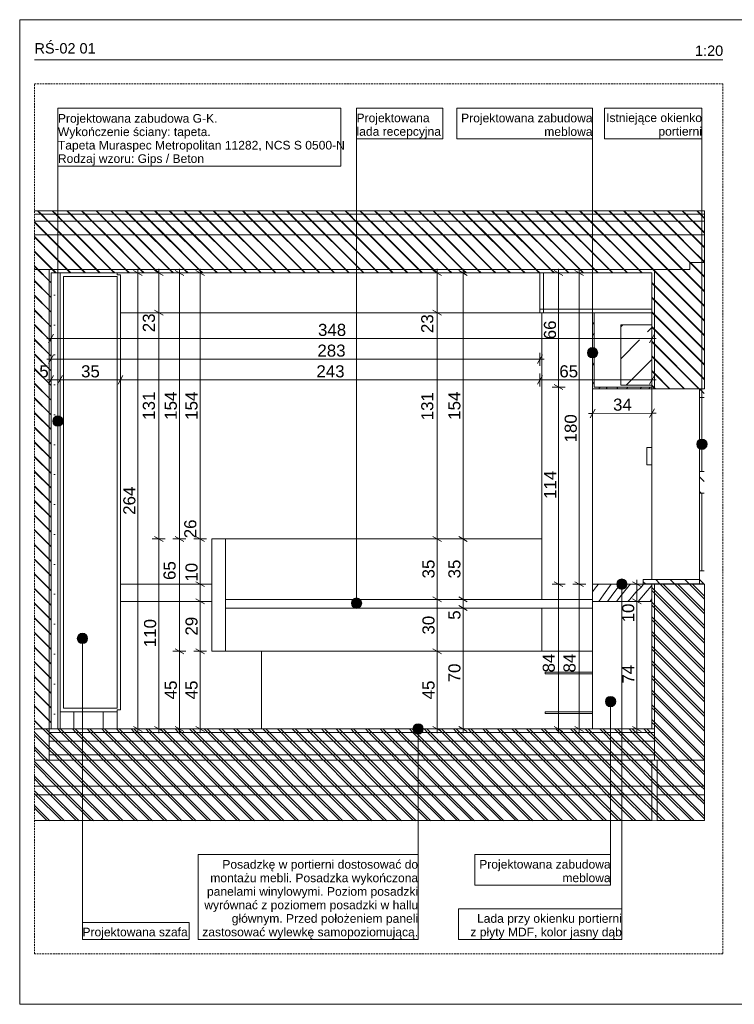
# Model space of a CAD drawing. Extents: x 180 to 5640, y 54 to 2910.
# Tile 1 of 4: x 180 to 2249, y 60 to 2910. Entities that reach past the tile are written whole.
import ezdxf
from ezdxf.xclip import XClip

# ---------------------------------------------------------------- set-up
doc = ezdxf.new("R2010")
doc.units = 0
doc.header["$MEASUREMENT"] = 0
doc.header["$XCLIPFRAME"] = 0
doc.linetypes.add('Przerywana', pattern=[48, 24, -24])
doc.linetypes.add('Przerywana długa', pattern=[78, 50, -28])
for name, color, linetype in [('220-A Ściany', 7, 'Continuous'), ('320-W Umeblowanie', 7, 'Continuous'), ('380-W Istniejące elementy_ rury_ skrzynki', 7, 'Continuous'), ('399-W Wymiary i opisy', 7, 'Continuous'), ('460-K Stropy', 7, 'Continuous'), ('810-G Ogólne', 7, 'Continuous'), ('820-G Rysunki Obrazki', 7, 'Continuous'), ('824-G Wypełnienia RŚ', 7, 'Continuous'), ('840-G Znaczniki ogólne', 7, 'Continuous')]:
    doc.layers.add(name, color=color, linetype=linetype)
doc.styles.add('STYL_AUTOMATYCZNY_2', font='arial.ttf')
doc.styles.add('STYL_AUTOMATYCZNY_3', font='arial.ttf')
pattern_1 = [(135, (205.413, 856.943), (21.2132, 21.2132), [])]
pattern_2 = [(0, (205.413, 856.943), (0, 37.5), [0, -37.5])]

# ---------------------------------------------------------------- blocks, each defined once
blk = doc.blocks.new('*X2')
at = {"layer": '320-W Umeblowanie', "color": 94, "linetype": 'Continuous', "lineweight": 0, "ltscale": 0.5}
for p, q in [((1857.3, 1841.4), (1858.3, 1843.1)), ((1858.3, 1843.1), (1860.6, 1846.4)), ((1877.8, 1841.4), (1881.1, 1846.4)), ((1908.8, 1841.4), (1912.1, 1846.4)), ((1937.2, 1841.4), (1938.1, 1842.7)), ((1938.1, 1842.7), (1940.7, 1846.4)), ((1977, 1841.4), (1980.6, 1846.4)), ((2001.7, 1841.4), (2005.2, 1846.4))]:
    blk.add_line(p, q, dxfattribs=at)
blk = doc.blocks.new('*X3')
at = {"layer": '320-W Umeblowanie', "color": 94, "linetype": 'Continuous', "lineweight": 0, "ltscale": 0.5}
for p, q in [((1838.8, 2027.4), (1843.8, 2034.5)), ((1838.8, 1996.2), (1844.2, 2003.8)), ((1838.8, 1952.1), (1843.8, 1959.5)), ((1838.8, 1909), (1843.8, 1916.6)), ((1838.8, 1854.5), (1843, 1860.5)), ((1843, 1860.5), (1843.8, 1861.5))]:
    blk.add_line(p, q, dxfattribs=at)
blk = doc.blocks.new('*X4')
at = {"layer": '320-W Umeblowanie', "color": 94, "linetype": 'Continuous', "lineweight": 0, "ltscale": 0.5}
for p, q in [((1838.8, 1254.4), (1849.9, 1269.1)), ((1849.9, 1269.1), (1855.6, 1276.1)), ((1870.9, 1244.9), (1893.2, 1276.1)), ((1882.5, 1226.1), (1903.6, 1254.6)), ((1903.6, 1254.6), (1919.9, 1276.1)), ((1924.3, 1246.8), (1945.3, 1272.4)), ((1945.3, 1272.4), (1948.5, 1276.1)), ((1964.5, 1253.1), (1980.2, 1268.7)), ((1971.1, 1226.1), (1996.8, 1256.8)), ((1980.2, 1268.7), (1986.8, 1276.1)), ((1996.8, 1256.8), (2010.6, 1272.4)), ((1857.5, 1226.1), (1870.9, 1244.9)), ((1907.9, 1226.1), (1924.3, 1246.8)), ((1941.3, 1226.1), (1945.5, 1231.2)), ((1945.5, 1231.2), (1955, 1242.2)), ((1955, 1242.2), (1964.5, 1253.1)), ((2005.2, 1226.1), (2010.6, 1233.7))]:
    blk.add_line(p, q, dxfattribs=at)
blk = doc.blocks.new('Rysunek_1_1', base_point=(205.4, 856.9))
at = {"layer": '220-A Ściany', "linetype": 'Continuous', "lineweight": 13}
h = blk.add_hatch(dxfattribs=at)
h.set_pattern_fill('Ściany_istniejące_0001', color=8, style=0, pattern_type=2)
h.set_pattern_definition(pattern_1)
h.paths.add_polyline_path([(2018.2, 2176.8), (2018.2, 1841.9), (2162, 1841.9), (2162, 2206.8), (2120.7, 2206.8), (2120.7, 2186.8), (2018.2, 2186.8)])
h = blk.add_hatch(dxfattribs=at)
h.set_pattern_fill('Ściany_istniejące_0001', color=8, style=0, pattern_type=2)
h.set_pattern_definition(pattern_1)
h.paths.add_polyline_path([(222.9, 2186.8), (222.9, 766.7), (265.7, 766.7), (265.7, 856.9), (265.7, 2176.8), (265.7, 2186.8)])
h = blk.add_hatch(dxfattribs=at)
h.set_pattern_fill('Ściany_istniejące_0001', color=8, style=0, pattern_type=2)
h.set_pattern_definition(pattern_1)
h.paths.add_polyline_path([(265.7, 856.9), (270.7, 856.9), (270.7, 2176.8), (265.7, 2176.8)])
h = blk.add_hatch(dxfattribs=at)
h.set_pattern_fill('Ściany_istniejące_0001', color=8, style=0, pattern_type=2)
h.set_pattern_definition(pattern_1)
h.paths.add_polyline_path([(2010.7, 1841.9), (2018.2, 1841.9), (2018.2, 2176.8), (2010.7, 2176.8)])
h = blk.add_hatch(dxfattribs=at)
h.set_pattern_fill('Ściany_istniejące_0001', color=8, style=0, pattern_type=2)
h.set_pattern_definition(pattern_1)
h.paths.add_polyline_path([(2162, 1841.9), (2148.2, 1841.9), (2148.2, 1816.9), (2162, 1816.9)])
h = blk.add_hatch(dxfattribs=at)
h.set_pattern_fill('Ściany_istniejące_0001', color=8, style=0, pattern_type=2)
h.set_pattern_definition(pattern_1)
h.paths.add_polyline_path([(2162, 1601.9), (2148.2, 1601.9), (2148.2, 1539.4), (2162, 1539.4)])
h = blk.add_hatch(dxfattribs=at)
h.set_pattern_fill('Ściany_istniejące_0001', color=8, style=0, pattern_type=2)
h.set_pattern_definition(pattern_1)
h.paths.add_polyline_path([(2162, 1314.4), (2148.2, 1314.4), (2148.2, 1276.9), (2162, 1276.9)])
h = blk.add_hatch(dxfattribs=at)
h.set_pattern_fill('Ściany_istniejące_0001', color=8, style=0, pattern_type=2)
h.set_pattern_definition(pattern_1)
h.paths.add_polyline_path([(1985.7, 1276.9), (2148.2, 1276.9), (2148.2, 1289.4), (1985.7, 1289.4)])
h = blk.add_hatch(dxfattribs=at)
h.set_pattern_fill('Ściany_istniejące_0001', color=8, style=0, pattern_type=2)
h.set_pattern_definition(pattern_1)
h.paths.add_polyline_path([(2010.7, 856.9), (2018.2, 856.9), (2018.2, 1276.9), (2010.7, 1276.9)])
h = blk.add_hatch(dxfattribs=at)
h.set_pattern_fill('Ściany_istniejące_0001', color=8, style=0, pattern_type=2)
h.set_pattern_definition(pattern_1)
h.paths.add_polyline_path([(2018.2, 766.7), (2162, 766.7), (2162, 1276.9), (2018.2, 1276.9), (2018.2, 856.9)])
at = {"layer": '320-W Umeblowanie', "linetype": 'Continuous', "lineweight": 0}
h = blk.add_hatch(dxfattribs=at)
h.set_pattern_fill('Tynk_0001', color=94, style=0, pattern_type=2)
h.set_pattern_definition([(0, (205.41, 856.94), (0, 86.6025), [0, -50]), (0, (230.41, 900.24), (0, 86.6025), [0, -50])])
h.paths.add_polyline_path([(270.7, 2176.8), (270.7, 856.9), (290.7, 856.9), (290.7, 2176.8)])
h = blk.add_hatch(dxfattribs=at)
h.set_pattern_fill('Gips_0001', color=94, style=0, pattern_type=2)
h.set_pattern_definition(pattern_2)
h.paths.add_polyline_path([(290.7, 856.9), (296.9, 856.9), (296.9, 2176.8), (290.7, 2176.8)])
at = {"layer": '380-W Istniejące elementy_ rury_ skrzynki', "linetype": 'Continuous', "lineweight": 0}
h = blk.add_hatch(dxfattribs=at)
h.set_pattern_fill('Beton_zbrojony_0001', color=94, style=0, pattern_type=2)
h.set_pattern_definition([(45, (205.41, 856.94), (-91.924, 91.924), []), (45, (159.45, 902.9), (-91.924, 91.924), [97.5, -32.5])])
h.paths.add_polyline_path([(1920.7, 2026.9), (1920.7, 1851.9), (2010.7, 1851.9), (2010.7, 2026.9)])
at = {"layer": '460-K Stropy', "linetype": 'Continuous', "lineweight": 13}
h = blk.add_hatch(dxfattribs=at)
h.set_pattern_fill('Ściany_istniejące_0001', color=8, style=0, pattern_type=2)
h.set_pattern_definition(pattern_1)
h.paths.add_polyline_path([(2120.7, 2356.9), (222.9, 2356.9), (222.9, 2346.9), (2120.7, 2346.9)])
h = blk.add_hatch(dxfattribs=at)
h.set_pattern_fill('Ściany_istniejące_0001', color=8, style=0, pattern_type=2)
h.set_pattern_definition(pattern_1)
h.paths.add_polyline_path([(2120.7, 2346.9), (222.9, 2346.9), (222.9, 2326.9), (2120.7, 2326.9)])
h = blk.add_hatch(dxfattribs=at)
h.set_pattern_fill('Ściany_istniejące_0001', color=8, style=0, pattern_type=2)
h.set_pattern_definition(pattern_1)
h.paths.add_polyline_path([(2120.7, 2346.9), (2162, 2346.9), (2162, 2356.9), (2120.7, 2356.9)])
h = blk.add_hatch(dxfattribs=at)
h.set_pattern_fill('Ściany_istniejące_0001', color=8, style=0, pattern_type=2)
h.set_pattern_definition(pattern_1)
h.paths.add_polyline_path([(2120.7, 2346.9), (2120.7, 2326.9), (2162, 2326.9), (2162, 2346.9)])
h = blk.add_hatch(dxfattribs=at)
h.set_pattern_fill('Ściany_istniejące_0001', color=8, style=0, pattern_type=2)
h.set_pattern_definition(pattern_1)
h.paths.add_polyline_path([(2120.7, 2326.9), (222.9, 2326.9), (222.9, 2326.8), (2120.7, 2326.8)])
h = blk.add_hatch(dxfattribs=at)
h.set_pattern_fill('Ściany_istniejące_0001', color=8, style=0, pattern_type=2)
h.set_pattern_definition(pattern_1)
h.paths.add_polyline_path([(2120.7, 2326.8), (222.9, 2326.8), (222.9, 2286.8), (2120.7, 2286.8)])
h = blk.add_hatch(dxfattribs=at)
h.set_pattern_fill('Ściany_istniejące_0001', color=8, style=0, pattern_type=2)
h.set_pattern_definition(pattern_1)
h.paths.add_polyline_path([(2120.7, 2326.9), (2120.7, 2326.8), (2162, 2326.8), (2162, 2326.9)])
h = blk.add_hatch(dxfattribs=at)
h.set_pattern_fill('Ściany_istniejące_0001', color=8, style=0, pattern_type=2)
h.set_pattern_definition(pattern_1)
h.paths.add_polyline_path([(2120.7, 2326.8), (2120.7, 2286.8), (2162, 2286.8), (2162, 2326.8)])
h = blk.add_hatch(dxfattribs=at)
h.set_pattern_fill('Ściany_istniejące_0001', color=8, style=0, pattern_type=2)
h.set_pattern_definition(pattern_1)
h.paths.add_polyline_path([(222.9, 2286.8), (222.9, 2186.8), (265.7, 2186.8), (2018.2, 2186.8), (2120.7, 2186.8), (2120.7, 2286.8)])
h = blk.add_hatch(dxfattribs=at)
h.set_pattern_fill('Ściany_istniejące_0001', color=8, style=0, pattern_type=2)
h.set_pattern_definition(pattern_1)
h.paths.add_polyline_path([(2120.7, 2206.8), (2162, 2206.8), (2162, 2286.8), (2120.7, 2286.8)])
h = blk.add_hatch(dxfattribs=at)
h.set_pattern_fill('Ściany_istniejące_0001', color=8, style=0, pattern_type=2)
h.set_pattern_definition(pattern_1)
h.paths.add_polyline_path([(265.7, 2176.8), (296.9, 2176.8), (296.9, 2176.9), (461.9, 2176.9), (461.9, 2176.8), (2018.2, 2176.8), (2018.2, 2186.8), (265.7, 2186.8)])
at = {"layer": '460-K Stropy', "linetype": 'Continuous', "lineweight": 0}
h = blk.add_hatch(dxfattribs=at)
h.set_pattern_fill('Gips_0001', color=94, style=0, pattern_type=2)
h.set_pattern_definition(pattern_2)
h.paths.add_polyline_path([(1686.6, 2071.8), (1686.6, 2061.8), (2010.7, 2061.8), (2010.7, 2071.8)])
at = {"layer": '460-K Stropy', "linetype": 'Continuous', "lineweight": 13}
h = blk.add_hatch(dxfattribs=at)
h.set_pattern_fill('Ściany_istniejące_0001', color=8, style=0, pattern_type=2)
h.set_pattern_definition(pattern_1)
h.paths.add_polyline_path([(265.7, 856.9), (265.7, 846.9), (2018.2, 846.9), (2018.2, 856.9)])
h = blk.add_hatch(dxfattribs=at)
h.set_pattern_fill('Ściany_istniejące_0001', color=8, style=0, pattern_type=2)
h.set_pattern_definition(pattern_1)
h.paths.add_polyline_path([(265.7, 846.9), (265.7, 821.9), (2018.2, 821.9), (2018.2, 846.9)])
h = blk.add_hatch(dxfattribs=at)
h.set_pattern_fill('Ściany_istniejące_0001', color=8, style=0, pattern_type=2)
h.set_pattern_definition(pattern_1)
h.paths.add_polyline_path([(265.7, 821.9), (265.7, 781.9), (2018.2, 781.9), (2018.2, 821.9)])
h = blk.add_hatch(dxfattribs=at)
h.set_pattern_fill('Ściany_istniejące_0001', color=8, style=0, pattern_type=2)
h.set_pattern_definition(pattern_1)
h.paths.add_polyline_path([(265.7, 781.9), (265.7, 766.9), (2018.2, 766.9), (2018.2, 781.9)])
h = blk.add_hatch(dxfattribs=at)
h.set_pattern_fill('Ściany_istniejące_0001', color=8, style=0, pattern_type=2)
h.set_pattern_definition(pattern_1)
h.paths.add_polyline_path([(222.9, 766.7), (222.9, 691.7), (2025.7, 691.7), (2025.7, 766.7), (2018.2, 766.7), (265.7, 766.7)])
h = blk.add_hatch(dxfattribs=at)
h.set_pattern_fill('Ściany_istniejące_0001', color=8, style=0, pattern_type=2)
h.set_pattern_definition(pattern_1)
h.paths.add_polyline_path([(265.7, 766.9), (265.7, 766.7), (2018.2, 766.7), (2018.2, 766.9)])
h = blk.add_hatch(dxfattribs=at)
h.set_pattern_fill('Ściany_istniejące_0001', color=8, style=0, pattern_type=2)
h.set_pattern_definition(pattern_1)
h.paths.add_polyline_path([(2162, 766.7), (2025.7, 766.7), (2025.7, 691.7), (2162, 691.7)])
h = blk.add_hatch(dxfattribs=at)
h.set_pattern_fill('Ściany_istniejące_0001', color=8, style=0, pattern_type=2)
h.set_pattern_definition(pattern_1)
h.paths.add_polyline_path([(2025.7, 691.7), (222.9, 691.7), (222.9, 666.7), (2025.7, 666.7)])
h = blk.add_hatch(dxfattribs=at)
h.set_pattern_fill('Ściany_istniejące_0001', color=8, style=0, pattern_type=2)
h.set_pattern_definition(pattern_1)
h.paths.add_polyline_path([(2025.7, 691.7), (2025.7, 666.7), (2162, 666.7), (2162, 691.7)])
h = blk.add_hatch(dxfattribs=at)
h.set_pattern_fill('Ściany_istniejące_0001', color=8, style=0, pattern_type=2)
h.set_pattern_definition(pattern_1)
h.paths.add_polyline_path([(2025.7, 666.7), (222.9, 666.7), (222.9, 591.7), (2025.7, 591.7)])
h = blk.add_hatch(dxfattribs=at)
h.set_pattern_fill('Ściany_istniejące_0001', color=8, style=0, pattern_type=2)
h.set_pattern_definition(pattern_1)
h.paths.add_polyline_path([(2025.7, 591.7), (2162, 591.7), (2162, 666.7), (2025.7, 666.7)])
at = {"layer": '820-G Rysunki Obrazki', "linetype": 'Continuous', "lineweight": 13}
for points in [[(1823.8, 1946), (1824.9, 1940.2), (1828.2, 1935.3), (1833, 1932.1), (1838.8, 1931), (1844.5, 1932.1), (1849.4, 1935.3), (1852.6, 1940.2), (1853.8, 1946), (1852.6, 1951.7), (1849.4, 1956.6), (1844.5, 1959.8), (1838.8, 1961), (1833, 1959.8), (1828.2, 1956.6), (1824.9, 1951.7)], [(275.7, 1748.2), (276.8, 1742.4), (280.1, 1737.5), (284.9, 1734.3), (290.7, 1733.2), (296.4, 1734.3), (301.3, 1737.5), (304.5, 1742.4), (305.7, 1748.2), (304.5, 1753.9), (301.3, 1758.8), (296.4, 1762), (290.7, 1763.2), (284.9, 1762), (280.1, 1758.8), (276.8, 1753.9)], [(2140.7, 1681), (2141.8, 1675.3), (2145.1, 1670.4), (2149.9, 1667.2), (2155.7, 1666), (2161.4, 1667.2), (2166.3, 1670.4), (2169.5, 1675.3), (2170.7, 1681), (2169.5, 1686.8), (2166.3, 1691.7), (2161.4, 1694.9), (2155.7, 1696), (2149.9, 1694.9), (2145.1, 1691.7), (2141.8, 1686.8)], [(1908.7, 1276.1), (1909.9, 1270.4), (1913.1, 1265.5), (1918, 1262.3), (1923.7, 1261.1), (1929.5, 1262.3), (1934.3, 1265.5), (1937.6, 1270.4), (1938.7, 1276.1), (1937.6, 1281.9), (1934.3, 1286.7), (1929.5, 1290), (1923.7, 1291.1), (1918, 1290), (1913.1, 1286.7), (1909.9, 1281.9)], [(1140.4, 1221.1), (1141.5, 1215.3), (1144.8, 1210.5), (1149.6, 1207.2), (1155.4, 1206.1), (1161.1, 1207.2), (1166, 1210.5), (1169.2, 1215.3), (1170.4, 1221.1), (1169.2, 1226.8), (1166, 1231.7), (1161.1, 1234.9), (1155.4, 1236.1), (1149.6, 1234.9), (1144.8, 1231.7), (1141.5, 1226.8)], [(346.8, 1119.2), (347.9, 1113.4), (351.2, 1108.6), (356, 1105.3), (361.8, 1104.2), (367.5, 1105.3), (372.4, 1108.6), (375.6, 1113.4), (376.8, 1119.2), (375.6, 1124.9), (372.4, 1129.8), (367.5, 1133), (361.8, 1134.2), (356, 1133), (351.2, 1129.8), (347.9, 1124.9)], [(1876.2, 936.1), (1877.3, 930.4), (1880.6, 925.5), (1885.4, 922.3), (1891.2, 921.1), (1896.9, 922.3), (1901.8, 925.5), (1905, 930.4), (1906.2, 936.1), (1905, 941.9), (1901.8, 946.8), (1896.9, 950), (1891.2, 951.1), (1885.4, 950), (1880.6, 946.8), (1877.3, 941.9)], [(1318.7, 856.9), (1319.9, 851.2), (1323.1, 846.3), (1328, 843.1), (1333.7, 841.9), (1339.5, 843.1), (1344.4, 846.3), (1347.6, 851.2), (1348.7, 856.9), (1347.6, 862.7), (1344.4, 867.5), (1339.5, 870.8), (1333.7, 871.9), (1328, 870.8), (1323.1, 867.5), (1319.9, 862.7)]]:
    blk.add_hatch(color=154, dxfattribs=at).paths.add_polyline_path(points)
at = {"layer": '824-G Wypełnienia RŚ', "linetype": 'Continuous', "lineweight": 13}
h = blk.add_hatch(dxfattribs=at)
h.set_pattern_fill('_Poza_zakresem_opracowan_3E', color=8, style=0, pattern_type=2)
h.set_pattern_definition([(135, (109.695, 2308.824), (21.2132, 21.2132), [])])
h.paths.add_polyline_path([(222.9, 2356.9), (222.9, 856.6), (270.7, 856.9), (270.7, 2176.8), (2010.6, 2176.8), (2010.7, 1841.9), (2163.1, 1841.9), (2163.1, 2356.9)])
h = blk.add_hatch(dxfattribs=at)
h.set_pattern_fill('_Poza_zakresem_opracowan_3E', color=8, style=0, pattern_type=2)
h.set_pattern_definition([(135, (2177.737, 886.845), (21.2132, 21.2132), [])])
h.paths.add_polyline_path([(2010.7, 856.9), (222.9, 856.9), (222.9, 591.1), (2163.1, 591.7), (2163.1, 1276.1), (2010.7, 1276.1)])
at = {"layer": '220-A Ściany', "color": 7, "linetype": 'Continuous', "lineweight": 13, "ltscale": 0.5}
for p, q in [((2162, 2206.8), (2120.7, 2206.8)), ((2010.7, 2061.8), (2010.7, 2026.9)), ((2010.7, 1851.9), (2010.7, 1846.4)), ((2018.2, 1841.9), (2010.7, 1841.9)), ((2010.7, 1289.4), (2010.7, 1841.4)), ((2148.2, 1841.9), (2148.2, 1816.9)), ((2148.2, 1601.9), (2148.2, 1816.9)), ((2162, 1816.9), (2148.2, 1816.9)), ((2155.7, 1816.9), (2155.7, 1601.9)), ((2148.2, 1601.9), (2148.2, 1539.4)), ((2162, 1601.9), (2148.2, 1601.9)), ((2148.2, 1314.4), (2148.2, 1539.4)), ((2162, 1539.4), (2148.2, 1539.4)), ((2155.7, 1539.4), (2155.7, 1525.5)), ((2155.7, 1539.4), (2155.7, 1314.4)), ((2162, 1314.4), (2148.2, 1314.4)), ((2155.7, 1314.4), (2155.7, 1328.4)), ((1985.7, 1289.4), (1985.7, 1276.9)), ((2148.2, 1289.4), (1985.7, 1289.4)), ((2010.7, 1276.9), (1985.7, 1276.9)), ((2010.7, 1276.9), (2010.7, 856.9)), ((2018.2, 1276.9), (2010.7, 1276.9)), ((265.7, 766.7), (222.9, 766.7)), ((2025.7, 766.7), (2018.2, 766.7)), ((2162, 766.7), (2025.7, 766.7))]:
    blk.add_line(p, q, dxfattribs=at)
at = {"layer": '220-A Ściany', "color": 7, "linetype": 'Continuous', "lineweight": 13, "ltscale": 0.5, "flags": 128}
for points in [[(265.7, 2186.8), (265.7, 2176.8), (265.7, 856.9), (265.7, 846.9), (265.7, 821.9), (265.7, 781.9), (265.7, 766.9), (265.7, 766.7)], [(2010.7, 2176.8), (2010.7, 2071.8), (2010.7, 2061.8)], [(2018.2, 2186.8), (2018.2, 2176.8), (2018.2, 1841.9)], [(2162, 1841.9), (2148.2, 1841.9), (2018.2, 1841.9)], [(2148.2, 1314.4), (2148.2, 1289.4), (2148.2, 1276.9)], [(2018.2, 1276.9), (2018.2, 856.9), (2018.2, 846.9), (2018.2, 821.9), (2018.2, 781.9), (2018.2, 766.9), (2018.2, 766.7)], [(2162, 1276.9), (2148.2, 1276.9), (2018.2, 1276.9)]]:
    blk.add_lwpolyline(points, dxfattribs=at)
at = {"layer": '320-W Umeblowanie', "color": 94, "linetype": 'Continuous', "lineweight": 0, "ltscale": 0.5}
for p, q in [((270.7, 2176.8), (270.7, 856.9)), ((290.7, 2176.8), (270.7, 2176.8)), ((290.7, 2176.8), (290.7, 856.9)), ((1696.6, 2176.8), (1686.6, 2176.8)), ((1696.6, 2176.8), (1696.6, 2061.8)), ((471.9, 2061.8), (1686.6, 2061.8)), ((1696.6, 2061.8), (1686.6, 2061.8)), ((1691.7, 1406.9), (1691.7, 2061.8)), ((1838.8, 2061.8), (1838.8, 1846.4)), ((1843.8, 2061.8), (1838.8, 2061.8)), ((1843.8, 2061.8), (1843.8, 1846.4)), ((1838.8, 1846.4), (1838.8, 1841.4)), ((1838.8, 1841.4), (1838.8, 1276.1)), ((2010.7, 1841.4), (1838.8, 1841.4)), ((2010.7, 1846.4), (1843.8, 1846.4)), ((2010.7, 1846.4), (2010.7, 1841.9)), ((2010.7, 1841.9), (2010.7, 1841.4)), ((736.8, 1406.9), (775.6, 1406.9)), ((736.8, 1081.9), (736.8, 1406.9)), ((775.6, 1406.9), (1691.7, 1406.9)), ((775.6, 1231.9), (775.6, 1406.9)), ((1691.7, 1231.9), (1691.7, 1406.9)), ((471.9, 1276.1), (736.8, 1276.1)), ((1838.8, 1276.1), (1838.8, 1226.1)), ((2010.6, 1276.1), (1838.8, 1276.1)), ((2010.6, 1276.1), (2010.6, 1226.1)), ((471.9, 1226.1), (736.8, 1226.1)), ((775.6, 1231.9), (1838.8, 1231.9)), ((775.6, 1206.9), (775.6, 1231.9)), ((1838.8, 1226.1), (1838.8, 856.9)), ((2010.6, 1226.1), (1838.8, 1226.1)), ((775.6, 1081.9), (775.6, 1206.9)), ((775.6, 1206.9), (1838.8, 1206.9)), ((1691.7, 1081.9), (1691.7, 1206.9)), ((736.8, 1081.9), (775.6, 1081.9)), ((775.6, 1081.9), (880.5, 1081.9)), ((880.5, 856.9), (880.5, 1081.9)), ((880.5, 1081.9), (1691.7, 1081.9)), ((1691.7, 1081.9), (1838.8, 1081.9)), ((1701.7, 1016.4), (1701.7, 1021.4)), ((1701.7, 1021.4), (1838.8, 1021.4)), ((1701.7, 1016.4), (1838.8, 1016.4)), ((296.9, 906.9), (296.9, 856.9)), ((1701.7, 901.9), (1701.7, 906.9)), ((1701.7, 906.9), (1838.8, 906.9)), ((1701.7, 901.9), (1838.8, 901.9)), ((290.7, 856.9), (270.7, 856.9))]:
    blk.add_line(p, q, dxfattribs=at)
at = {"layer": '320-W Umeblowanie', "color": 94, "linetype": 'Continuous', "lineweight": 0, "ltscale": 0.5, "flags": 128}
for points in [[(296.9, 2176.8), (296.9, 2166.9), (296.9, 916.9), (296.9, 906.9)], [(1686.6, 2176.8), (1686.6, 2071.8), (1686.6, 2061.8)]]:
    blk.add_lwpolyline(points, dxfattribs=at)
at = {"layer": '380-W Istniejące elementy_ rury_ skrzynki', "color": 150, "linetype": 'Continuous', "lineweight": 20, "ltscale": 0.5}
for p, q in [((461.9, 2176.9), (296.9, 2176.9)), ((306.9, 2166.9), (306.9, 916.9)), ((461.9, 2166.9), (306.9, 2166.9)), ((461.9, 2176.9), (461.9, 2171.7)), ((471.9, 2171.7), (461.9, 2171.7)), ((461.9, 2166.9), (461.9, 916.9)), ((471.9, 2171.7), (471.9, 912.2)), ((461.9, 916.9), (306.9, 916.9)), ((461.9, 912.2), (461.9, 906.9)), ((471.9, 912.2), (461.9, 912.2)), ((461.9, 906.9), (296.9, 906.9))]:
    blk.add_line(p, q, dxfattribs=at)
at = {"layer": '380-W Istniejące elementy_ rury_ skrzynki', "color": 94, "linetype": 'Continuous', "lineweight": 0, "ltscale": 0.5}
for p, q in [((1920.7, 2026.9), (1920.7, 1851.9)), ((2010.7, 2026.9), (1920.7, 2026.9)), ((2010.7, 2026.9), (2010.7, 1851.9)), ((2010.7, 1851.9), (1920.7, 1851.9)), ((2010.7, 1671.5), (1995.7, 1671.5)), ((1995.7, 1671.5), (1995.7, 1621.5)), ((1995.7, 1621.5), (2010.7, 1621.5))]:
    blk.add_line(p, q, dxfattribs=at)
at = {"layer": '380-W Istniejące elementy_ rury_ skrzynki', "color": 150, "linetype": 'Continuous', "lineweight": 13, "ltscale": 0.5}
for p, q in [((336.9, 856.9), (336.9, 906.9)), ((421.9, 856.9), (421.9, 906.9)), ((461.9, 856.9), (461.9, 906.9))]:
    blk.add_line(p, q, dxfattribs=at)
at = {"layer": '399-W Wymiary i opisy', "color": 154, "linetype": 'Continuous', "lineweight": 13, "ltscale": 0.5}
for p, q in [((541.3, 2176.8), (503.8, 2176.8)), ((535, 2169.6), (510, 2184.1)), ((522.5, 2176.8), (522.5, 2189.1)), ((522.5, 856.9), (522.5, 2176.8)), ((601.3, 2176.8), (563.8, 2176.8)), ((595, 2169.6), (570, 2184.1)), ((582.5, 2176.8), (582.5, 2189.1)), ((582.5, 2061.8), (582.5, 2176.8)), ((661.3, 2176.8), (623.8, 2176.8)), ((655, 2169.6), (630, 2184.1)), ((642.5, 2176.8), (642.5, 2189.1)), ((642.5, 1406.9), (642.5, 2176.8)), ((721.3, 2176.8), (683.8, 2176.8)), ((715, 2169.6), (690, 2184.1)), ((702.5, 2176.8), (702.5, 2189.1)), ((702.5, 1406.9), (702.5, 2176.8)), ((1407.5, 2176.8), (1370, 2176.8)), ((1401.2, 2169.6), (1376.2, 2184.1)), ((1388.7, 2176.8), (1388.7, 2189.1)), ((1388.7, 2061.8), (1388.7, 2176.8)), ((1482.5, 2176.8), (1445, 2176.8)), ((1476.2, 2169.6), (1451.2, 2184.1)), ((1463.7, 2176.8), (1463.7, 2189.1)), ((1463.7, 1406.9), (1463.7, 2176.8)), ((1759.3, 2176.8), (1721.8, 2176.8)), ((1753, 2169.6), (1728, 2184.1)), ((1740.5, 2176.8), (1740.5, 2189.1)), ((1740.5, 1846.4), (1740.5, 2176.8)), ((1819.3, 2176.8), (1781.8, 2176.8)), ((1813, 2169.6), (1788, 2184.1)), ((1800.5, 2176.8), (1800.5, 2189.1)), ((1800.5, 1276.1), (1800.5, 2176.8)), ((601.3, 2061.8), (563.8, 2061.8)), ((570, 2069.1), (595, 2054.6)), ((582.5, 1406.9), (582.5, 2061.8)), ((1407.5, 2061.8), (1370, 2061.8)), ((1376.2, 2069.1), (1401.2, 2054.6)), ((1388.7, 1406.9), (1388.7, 2061.8)), ((277.9, 1999.7), (263.4, 1974.7)), ((270.7, 1968.4), (270.7, 2005.9)), ((2003.4, 1974.7), (2017.9, 1999.7)), ((2010.7, 1968.4), (2010.7, 2005.9)), ((258.4, 1987.2), (270.7, 1987.2)), ((270.7, 1987.2), (2010.7, 1987.2)), ((2010.7, 1987.2), (2022.9, 1987.2)), ((277.9, 1939.7), (263.4, 1914.7)), ((270.7, 1908.4), (270.7, 1945.9)), ((1679.4, 1914.7), (1693.9, 1939.7)), ((1686.6, 1908.4), (1686.6, 1945.9)), ((258.4, 1927.2), (270.7, 1927.2)), ((270.7, 1927.2), (1686.6, 1927.2)), ((1686.6, 1927.2), (1698.9, 1927.2)), ((270.7, 1848.4), (270.7, 1885.9)), ((296.9, 1848.4), (296.9, 1885.9)), ((471.9, 1848.4), (471.9, 1885.9)), ((1686.6, 1848.4), (1686.6, 1885.9)), ((2010.7, 1848.4), (2010.7, 1885.9)), ((258.4, 1867.2), (270.7, 1867.2)), ((277.9, 1879.7), (263.4, 1854.7)), ((270.7, 1867.2), (296.9, 1867.2)), ((304.1, 1879.7), (289.7, 1854.7)), ((296.9, 1867.2), (471.9, 1867.2)), ((479.1, 1879.7), (464.7, 1854.7)), ((471.9, 1867.2), (1686.6, 1867.2)), ((1693.9, 1879.7), (1679.4, 1854.7)), ((1686.6, 1867.2), (2010.7, 1867.2)), ((1728, 1853.7), (1753, 1839.2)), ((2003.4, 1854.7), (2017.9, 1879.7)), ((2010.7, 1867.2), (2022.9, 1867.2)), ((1759.3, 1846.4), (1721.8, 1846.4)), ((1740.5, 1276.1), (1740.5, 1846.4)), ((1826.8, 1770.4), (1839, 1770.5)), ((1846.2, 1783), (1831.8, 1758)), ((1839, 1751.7), (1838.9, 1789.2)), ((1839, 1770.5), (2010.9, 1771)), ((2003.7, 1758.5), (2018.1, 1783.5)), ((2010.9, 1752.2), (2010.8, 1789.7)), ((2010.9, 1771), (2023.1, 1771)), ((601.3, 1406.9), (563.8, 1406.9)), ((570, 1414.2), (595, 1399.7)), ((582.5, 856.9), (582.5, 1406.9)), ((661.3, 1406.9), (623.8, 1406.9)), ((630, 1414.2), (655, 1399.7)), ((642.5, 1081.9), (642.5, 1406.9)), ((721.3, 1406.9), (683.8, 1406.9)), ((690, 1414.2), (715, 1399.7)), ((702.5, 1276.1), (702.5, 1406.9)), ((1407.5, 1406.9), (1370, 1406.9)), ((1376.2, 1414.2), (1401.2, 1399.7)), ((1388.7, 1231.9), (1388.7, 1406.9)), ((1482.5, 1406.9), (1445, 1406.9)), ((1451.2, 1414.2), (1476.2, 1399.7)), ((1463.7, 1231.9), (1463.7, 1406.9)), ((690, 1283.3), (715, 1268.9)), ((1728, 1283.3), (1753, 1268.9)), ((1788, 1283.3), (1813, 1268.9)), ((1979.4, 1268.9), (1954.4, 1283.3)), ((1966.9, 1276.1), (1966.9, 1288.3)), ((721.3, 1276.1), (683.8, 1276.1)), ((702.5, 1226.1), (702.5, 1276.1)), ((1759.3, 1276.1), (1721.8, 1276.1)), ((1740.5, 856.9), (1740.5, 1276.1)), ((1819.3, 1276.1), (1781.8, 1276.1)), ((1800.5, 856.9), (1800.5, 1276.1)), ((1985.7, 1276.1), (1948.2, 1276.1)), ((1966.9, 1226.1), (1966.9, 1276.1)), ((721.3, 1226.1), (683.8, 1226.1)), ((690, 1233.3), (715, 1218.9)), ((702.5, 1081.9), (702.5, 1226.1)), ((1407.5, 1231.9), (1370, 1231.9)), ((1376.2, 1239.2), (1401.2, 1224.7)), ((1388.7, 1081.9), (1388.7, 1231.9)), ((1482.5, 1231.9), (1445, 1231.9)), ((1451.2, 1239.2), (1476.2, 1224.7)), ((1463.7, 1206.9), (1463.7, 1231.9)), ((1985.7, 1226.1), (1948.2, 1226.1)), ((1954.4, 1233.3), (1979.4, 1218.9)), ((1966.9, 856.9), (1966.9, 1226.1)), ((1482.5, 1206.9), (1445, 1206.9)), ((1451.2, 1214.2), (1476.2, 1199.7)), ((1463.7, 856.9), (1463.7, 1206.9)), ((630, 1089.2), (655, 1074.7)), ((690, 1089.2), (715, 1074.7)), ((1376.2, 1089.2), (1401.2, 1074.7)), ((661.3, 1081.9), (623.8, 1081.9)), ((642.5, 856.9), (642.5, 1081.9)), ((721.3, 1081.9), (683.8, 1081.9)), ((702.5, 856.9), (702.5, 1081.9)), ((1407.5, 1081.9), (1370, 1081.9)), ((1388.7, 856.9), (1388.7, 1081.9)), ((541.3, 856.9), (503.8, 856.9)), ((510, 864.2), (535, 849.7)), ((522.5, 844.7), (522.5, 856.9)), ((601.3, 856.9), (563.8, 856.9)), ((570, 864.2), (595, 849.7)), ((582.5, 844.7), (582.5, 856.9)), ((661.3, 856.9), (623.8, 856.9)), ((630, 864.2), (655, 849.7)), ((642.5, 844.7), (642.5, 856.9)), ((721.3, 856.9), (683.8, 856.9)), ((690, 864.2), (715, 849.7)), ((702.5, 844.7), (702.5, 856.9)), ((1407.5, 856.9), (1370, 856.9)), ((1376.2, 864.2), (1401.2, 849.7)), ((1388.7, 844.7), (1388.7, 856.9)), ((1482.5, 856.9), (1445, 856.9)), ((1451.2, 864.2), (1476.2, 849.7)), ((1463.7, 844.7), (1463.7, 856.9)), ((1759.3, 856.9), (1721.8, 856.9)), ((1728, 864.2), (1753, 849.7)), ((1740.5, 844.7), (1740.5, 856.9)), ((1819.3, 856.9), (1781.8, 856.9)), ((1788, 864.2), (1813, 849.7)), ((1800.5, 844.7), (1800.5, 856.9)), ((1985.7, 856.9), (1948.2, 856.9)), ((1954.4, 864.2), (1979.4, 849.7)), ((1966.9, 844.7), (1966.9, 856.9))]:
    blk.add_line(p, q, dxfattribs=at)
at = {"layer": '460-K Stropy', "color": 7, "linetype": 'Continuous', "lineweight": 13, "ltscale": 0.5}
for p, q in [((2120.7, 2356.9), (222.9, 2356.9)), ((2120.7, 2346.9), (222.9, 2346.9)), ((2162, 2356.9), (2120.7, 2356.9)), ((2162, 2346.9), (2120.7, 2346.9)), ((2120.7, 2326.8), (222.9, 2326.8)), ((2162, 2326.8), (2120.7, 2326.8)), ((2120.7, 2286.8), (222.9, 2286.8)), ((2162, 2286.8), (2120.7, 2286.8)), ((2120.7, 2206.8), (2120.7, 2186.8)), ((296.9, 2176.8), (290.7, 2176.8)), ((1686.6, 2176.8), (296.9, 2176.8)), ((2010.7, 2176.8), (1696.6, 2176.8)), ((270.7, 856.9), (265.7, 856.9)), ((296.9, 856.9), (290.7, 856.9)), ((2010.7, 856.9), (296.9, 856.9)), ((2018.2, 856.9), (2010.7, 856.9)), ((2018.2, 846.9), (265.7, 846.9)), ((2018.2, 821.9), (265.7, 821.9)), ((2018.2, 781.9), (265.7, 781.9)), ((2010.7, 766.7), (2010.7, 691.7)), ((2025.7, 766.7), (2025.7, 691.7)), ((2010.7, 691.7), (222.9, 691.7)), ((2162, 691.7), (2025.7, 691.7)), ((2010.7, 666.7), (222.9, 666.7)), ((2162, 666.7), (2025.7, 666.7)), ((2010.7, 591.7), (222.9, 591.7)), ((2162, 591.7), (2025.7, 591.7))]:
    blk.add_line(p, q, dxfattribs=at)
at = {"layer": '460-K Stropy', "color": 7, "linetype": 'Przerywana', "lineweight": 13, "ltscale": 0.5}
for p, q in [((2120.7, 2326.9), (222.9, 2326.9)), ((2162, 2326.9), (2120.7, 2326.9)), ((2018.2, 766.9), (265.7, 766.9))]:
    blk.add_line(p, q, dxfattribs=at)
at = {"layer": '460-K Stropy', "color": 94, "linetype": 'Continuous', "lineweight": 0, "ltscale": 0.5}
for p, q in [((2010.7, 2071.8), (1686.6, 2071.8)), ((1838.8, 2061.8), (1696.6, 2061.8)), ((2010.7, 2061.8), (1843.8, 2061.8))]:
    blk.add_line(p, q, dxfattribs=at)
at = {"layer": '460-K Stropy', "color": 7, "linetype": 'Continuous', "lineweight": 13, "ltscale": 0.5, "flags": 128}
for points in [[(2120.7, 2186.8), (2018.2, 2186.8), (265.7, 2186.8), (222.9, 2186.8)], [(2018.2, 766.7), (2010.7, 766.7), (265.7, 766.7)], [(2010.7, 691.7), (2010.7, 666.7), (2010.7, 591.7)], [(2025.7, 691.7), (2025.7, 666.7), (2025.7, 591.7)]]:
    blk.add_lwpolyline(points, dxfattribs=at)
at = {"layer": '820-G Rysunki Obrazki', "color": 154, "linetype": 'Continuous', "lineweight": 13, "ltscale": 0.5}
for p, q in [((1110, 2653.7), (290.7, 2653.7)), ((290.7, 2653.7), (290.7, 2486.5)), ((1110, 2486.5), (1110, 2653.7)), ((1405.5, 2653.7), (1155.4, 2653.7)), ((1155.4, 2653.7), (1155.4, 2565.1)), ((1405.5, 2565.1), (1405.5, 2653.7)), ((1838.8, 2653.7), (1445.7, 2653.7)), ((1445.7, 2653.7), (1445.7, 2565.1)), ((1838.8, 2565.1), (1838.8, 2653.7)), ((2155.7, 2653.7), (1873.1, 2653.7)), ((1873.1, 2653.7), (1873.1, 2565.1)), ((2155.7, 2565.1), (2155.7, 2653.7)), ((1155.4, 2565.1), (1405.5, 2565.1)), ((1155.4, 1236.1), (1155.4, 2565.1)), ((1155.4, 2565.1), (1405.5, 2565.1)), ((1445.7, 2565.1), (1838.8, 2565.1)), ((1838.8, 2565.1), (1445.7, 2565.1)), ((1838.8, 1961), (1838.8, 2565.1)), ((1873.1, 2565.1), (2155.7, 2565.1)), ((2155.7, 2565.1), (1873.1, 2565.1)), ((2155.7, 1696), (2155.7, 2565.1)), ((290.7, 2486.5), (1110, 2486.5)), ((290.7, 1763.2), (290.7, 2486.5)), ((290.7, 2486.5), (1110, 2486.5)), ((1923.7, 1261.1), (1923.7, 247.9)), ((361.8, 1104.2), (361.8, 247.9)), ((1891.2, 921.1), (1891.2, 405)), ((1333.7, 841.9), (1333.7, 247.9)), ((1333.7, 493.6), (697, 493.6)), ((697, 493.6), (697, 247.9)), ((1333.7, 247.9), (1333.7, 493.6)), ((1891.2, 493.6), (1498.1, 493.6)), ((1498.1, 493.6), (1498.1, 405)), ((1891.2, 405), (1891.2, 493.6)), ((1498.1, 405), (1891.2, 405)), ((1891.2, 405), (1498.1, 405)), ((1923.7, 336.5), (1451.1, 336.5)), ((1451.1, 336.5), (1451.1, 247.9)), ((1923.7, 247.9), (1923.7, 336.5)), ((671, 297.2), (361.8, 297.2)), ((361.8, 297.2), (361.8, 247.9)), ((671, 247.9), (671, 297.2)), ((361.8, 247.9), (671, 247.9)), ((361.8, 247.9), (671, 247.9)), ((697, 247.9), (1333.7, 247.9)), ((1333.7, 247.9), (697, 247.9)), ((1451.1, 247.9), (1923.7, 247.9)), ((1923.7, 247.9), (1451.1, 247.9))]:
    blk.add_line(p, q, dxfattribs=at)
for centre in [(1838.8, 1946), (290.7, 1748.2), (2155.7, 1681), (1923.7, 1276.1), (1155.4, 1221.1), (361.8, 1119.2), (1891.2, 936.1), (1333.7, 856.9)]:
    blk.add_circle(centre, 15, dxfattribs=at)
at = {"layer": '824-G Wypełnienia RŚ', "color": 7, "linetype": 'Continuous', "lineweight": 13, "ltscale": 0.5, "flags": 128}
for points in [[(222.9, 856.6), (270.7, 856.9), (270.7, 2176.8), (2010.6, 2176.8), (2010.7, 1841.9), (2163.1, 1841.9), (2163.1, 2356.9), (222.9, 2356.9)], [(222.9, 591.1), (2163.1, 591.7), (2163.1, 1276.1), (2010.7, 1276.1), (2010.7, 856.9), (222.9, 856.9)]]:
    blk.add_lwpolyline(points, dxfattribs=at)
at = {"color": 7, "linetype": 'Continuous', "lineweight": 13, "ltscale": 0.5}
for name in ['*X3', '*X2', '*X4']:
    blk.add_blockref(name, (0, 0), dxfattribs=at)
at = {"layer": '399-W Wymiary i opisy', "color": 154, "linetype": 'Continuous', "lineweight": 13, "char_height": 35, "attachment_point": 7, "style": 'STYL_AUTOMATYCZNY_2'}
for s, insert, width, rotation in [('\\A1;{\\pql;\\fArial|b0|i0|c238|p0;\\W1.000000;23}', (572, 2005.4), 53.391, 90), ('\\A1;{\\pql;\\fArial|b0|i0|c238|p0;\\W1.000000;23}', (1378.2, 2002.9), 53.391, 90), ('\\A1;{\\pql;\\fArial|b0|i0|c238|p0;\\W1.000000;66}', (1733.5, 1984.9), 53.391, 90), ('\\A1;{\\pql;\\fArial|b0|i0|c238|p0;\\W1.000000;131}', (572, 1751.8), 80.086, 90), ('\\A1;{\\pql;\\fArial|b0|i0|c238|p0;\\W1.000000;154}', (635.5, 1751.8), 80.086, 90), ('\\A1;{\\pql;\\fArial|b0|i0|c238|p0;\\W1.000000;154}', (695.5, 1751.8), 80.086, 90), ('\\A1;{\\pql;\\fArial|b0|i0|c238|p0;\\W1.000000;131}', (1378.2, 1750.4), 80.086, 90), ('\\A1;{\\pql;\\fArial|b0|i0|c238|p0;\\W1.000000;154}', (1456.7, 1751.8), 80.086, 90), ('\\A1;{\\pql;\\fArial|b0|i0|c238|p0;\\W1.000000;34}', (1898.2, 1777.7), 53.391, 0.1677), ('\\A1;{\\pql;\\fArial|b0|i0|c238|p0;\\W1.000000;180}', (1793.5, 1686.4), 80.086, 90), ('\\A1;{\\pql;\\fArial|b0|i0|c238|p0;\\W1.000000;114}', (1733.5, 1523), 76.524, 90), ('\\A1;{\\pql;\\fArial|b0|i0|c238|p0;\\W1.000000;264}', (515.5, 1476.8), 80.086, 90), ('\\A1;{\\pql;\\fArial|b0|i0|c238|p0;\\W1.000000;26}', (692, 1408.9), 53.391, 90), ('\\A1;{\\pql;\\fArial|b0|i0|c238|p0;\\W1.000000;35}', (1381.7, 1292.7), 53.391, 90), ('\\A1;{\\pql;\\fArial|b0|i0|c238|p0;\\W1.000000;35}', (1456.7, 1292.7), 53.391, 90), ('\\A1;{\\pql;\\fArial|b0|i0|c238|p0;\\W1.000000;65}', (632, 1288.2), 53.391, 90), ('\\A1;{\\pql;\\fArial|b0|i0|c238|p0;\\W1.000000;10}', (695.5, 1283.3), 53.391, 90), ('\\A1;{\\pql;\\fArial|b0|i0|c238|p0;\\W1.000000;10}', (1959.9, 1165.5), 53.391, 90), ('\\A1;{\\pql;\\fArial|b0|i0|c238|p0;\\W1.000000;110}', (575.5, 1093.7), 76.524, 90), ('\\A1;{\\pql;\\fArial|b0|i0|c238|p0;\\W1.000000;29}', (695.5, 1127.3), 53.391, 90), ('\\A1;{\\pql;\\fArial|b0|i0|c238|p0;\\W1.000000;30}', (1381.7, 1130.2), 53.391, 90), ('\\A1;{\\pql;\\fArial|b0|i0|c238|p0;\\W1.000000;5}', (1456.7, 1173), 26.695, 90), ('\\A1;{\\pql;\\fArial|b0|i0|c238|p0;\\W1.000000;84}', (1730, 1020.5), 53.391, 90), ('\\A1;{\\pql;\\fArial|b0|i0|c238|p0;\\W1.000000;84}', (1790, 1020.5), 53.391, 90), ('\\A1;{\\pql;\\fArial|b0|i0|c238|p0;\\W1.000000;70}', (1456.7, 991.9), 53.391, 90), ('\\A1;{\\pql;\\fArial|b0|i0|c238|p0;\\W1.000000;74}', (1959.9, 988.1), 53.391, 90), ('\\A1;{\\pql;\\fArial|b0|i0|c238|p0;\\W1.000000;45}', (635.5, 942.7), 53.391, 90), ('\\A1;{\\pql;\\fArial|b0|i0|c238|p0;\\W1.000000;45}', (695.5, 942.7), 53.391, 90), ('\\A1;{\\pql;\\fArial|b0|i0|c238|p0;\\W1.000000;45}', (1381.7, 942.7), 53.391, 90)]:
    blk.add_mtext(s, dxfattribs=dict(at, insert=insert, width=width, rotation=rotation))
for s, insert, width in [('\\A1;{\\pql;\\fArial|b0|i0|c238|p0;\\W1.000000;348}', (1043.8, 1994.2), 80.086), ('\\A1;{\\pql;\\fArial|b0|i0|c238|p0;\\W1.000000;283}', (1042.1, 1934.2), 80.086), ('\\A1;{\\pql;\\fArial|b0|i0|c238|p0;\\W1.000000;35}', (357.7, 1874.2), 53.391), ('\\A1;{\\pql;\\fArial|b0|i0|c238|p0;\\W1.000000;243}', (1039.2, 1874.2), 80.086), ('\\A1;{\\pql;\\fArial|b0|i0|c238|p0;\\W1.000000;65}', (1742.6, 1874.2), 53.391), ('\\A1;{\\pql;\\fArial|b0|i0|c238|p0;\\W1.000000;5}', (236.7, 1874.2), 26.695)]:
    blk.add_mtext(s, dxfattribs=dict(at, insert=insert, width=width))
at = {"layer": '820-G Rysunki Obrazki', "color": 154, "linetype": 'Continuous', "lineweight": 13, "char_height": 25, "style": 'STYL_AUTOMATYCZNY_3'}
for s, insert, attachment_point, line_spacing_factor in [('\\A1;{\\pql;\\fArial|b0|i0|c238|p0;\\W1.000000;Projektowana zabudowa G-K.\\P\\pql;\\fArial|b0|i0|c238|p0;\\W1.000000;Wykończenie ściany: tapeta.\\P\\pql;\\fArial|b0|i0|c238|p0;\\W1.000000;Tapeta Muraspec Metropolitan 11282, NCS S 0500-N\\P\\pql;\\fArial|b0|i0|c238|p0;\\W1.000000;Rodzaj wzoru: Gips / Beton}', (290.7, 2487.9), 7, 0.931606), ('\\A1;{\\pql;\\fArial|b0|i0|c238|p0;\\W1.000000;Projektowana \\P\\pql;\\fArial|b0|i0|c238|p0;\\W1.000000;lada recepcyjna}', (1155.4, 2566.5), 7, 0.940384), ('\\A1;{\\pqr;\\fArial|b0|i0|c238|p0;\\W1.000000;Projektowana zabudowa \\P\\pqr;\\fArial|b0|i0|c238|p0;\\W1.000000;meblowa}', (1838.8, 2573.3), 9, 0.942898), ('\\A1;{\\pqr;\\fArial|b0|i0|c238|p0;\\W1.000000;Istniejące okienko\\P\\pqr;\\fArial|b0|i0|c238|p0;\\W1.000000;portierni}', (2155.7, 2566.9), 9, 0.940343), ('\\A1;{\\pqr;\\fArial|b0|i0|c238|p0;\\W1.000000;Projektowana zabudowa \\P\\pqr;\\fArial|b0|i0|c238|p0;\\W1.000000;meblowa}', (1891.2, 413.2), 9, 0.942898), ('\\A1;{\\pqr;\\fArial|b0|i0|c238|p0;\\W1.000000;Lada przy okienku portierni \\P\\pqr;\\fArial|b0|i0|c238|p0;\\W1.000000;z płyty MDF, kolor jasny dąb}', (1923.7, 249.2), 9, 0.940384)]:
    blk.add_mtext(s, dxfattribs=dict(at, insert=insert, attachment_point=attachment_point, line_spacing_factor=line_spacing_factor))
at = {"layer": '820-G Rysunki Obrazki', "color": 154, "linetype": 'Continuous', "lineweight": 13, "insert": (1333.7, 249.2), "char_height": 25, "width": 626.745, "attachment_point": 9, "line_spacing_factor": 0.939544, "style": 'STYL_AUTOMATYCZNY_3'}
blk.add_mtext('\\A1;{\\pqr;\\fArial|b0|i0|c238|p0;\\W1.000000;Posadzkę w portierni dostosować do montażu mebli. Posadzka wykończona panelami winylowymi. Poziom posadzki wyrównać z poziomem posadzki w hallu głównym. Przed położeniem paneli zastosować wylewkę samopoziomującą. }', dxfattribs=at)
at = {"layer": '820-G Rysunki Obrazki', "color": 154, "linetype": 'Continuous', "lineweight": 13, "insert": (361.8, 249.2), "char_height": 25, "attachment_point": 7, "style": 'STYL_AUTOMATYCZNY_3'}
blk.add_mtext('\\A1;{\\pql;\\fArial|b0|i0|c238|p0;\\W1.000000;Projektowana szafa}', dxfattribs=at)

msp = doc.modelspace()

# ---------------------------------------------------------------- linework, layer by layer
at = {"layer": '810-G Ogólne', "color": 7, "linetype": 'Continuous', "lineweight": 13, "ltscale": 0.1}
for p, q in [((4890, 2910), (180, 2910)), ((180, 60), (180, 2910)), ((4640, 60), (180, 60))]:
    msp.add_line(p, q, dxfattribs=at)
at = {"layer": '820-G Rysunki Obrazki', "color": 7, "linetype": 'Continuous', "lineweight": 13, "ltscale": 0.1}
msp.add_line((222.9, 2794.1), (2215.7, 2794.1), dxfattribs=at)
at = {"layer": '840-G Znaczniki ogólne', "color": 8, "linetype": 'Przerywana długa', "lineweight": 13, "ltscale": 0.1}
msp.add_lwpolyline([(222.9, 2724.1), (2215.7, 2724.1), (2215.7, 206), (222.9, 206)], close=True, dxfattribs=at)

# ---------------------------------------------------------------- block references
at = {"layer": '820-G Rysunki Obrazki', "color": 7, "linetype": 'Continuous', "lineweight": 13, "ltscale": 0.1}
ref = msp.add_blockref('Rysunek_1_1', (205.4, 856.9), dxfattribs=at)
XClip(ref).set_block_clipping_path([(222.8646641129, 205.9574740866), (2215.6619366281, 2724.0588953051)])

# ---------------------------------------------------------------- texts
at = {"layer": '820-G Rysunki Obrazki', "color": 7, "lineweight": 13, "char_height": 30, "attachment_point": 1, "style": 'STYL_AUTOMATYCZNY_2'}
for s, insert in [('\\A1;{\\pql;\\pt0;\\fArial|b0|i0|c238|p0;\\W1.000000;RŚ-02 01}', (222.9, 2842.1)), ('\\A1;{\\pql;\\pt0;\\fArial|b0|i0|c238|p0;\\W1.000000;}', (814.6, 2842.1)), ('\\A1;{\\pql;\\pt0;\\fArial|b0|i0|c238|p0;\\W1.000000;1:20}', (2135.6, 2835.2))]:
    msp.add_mtext(s, dxfattribs=dict(at, insert=insert))

doc.saveas('drawing.dxf')
